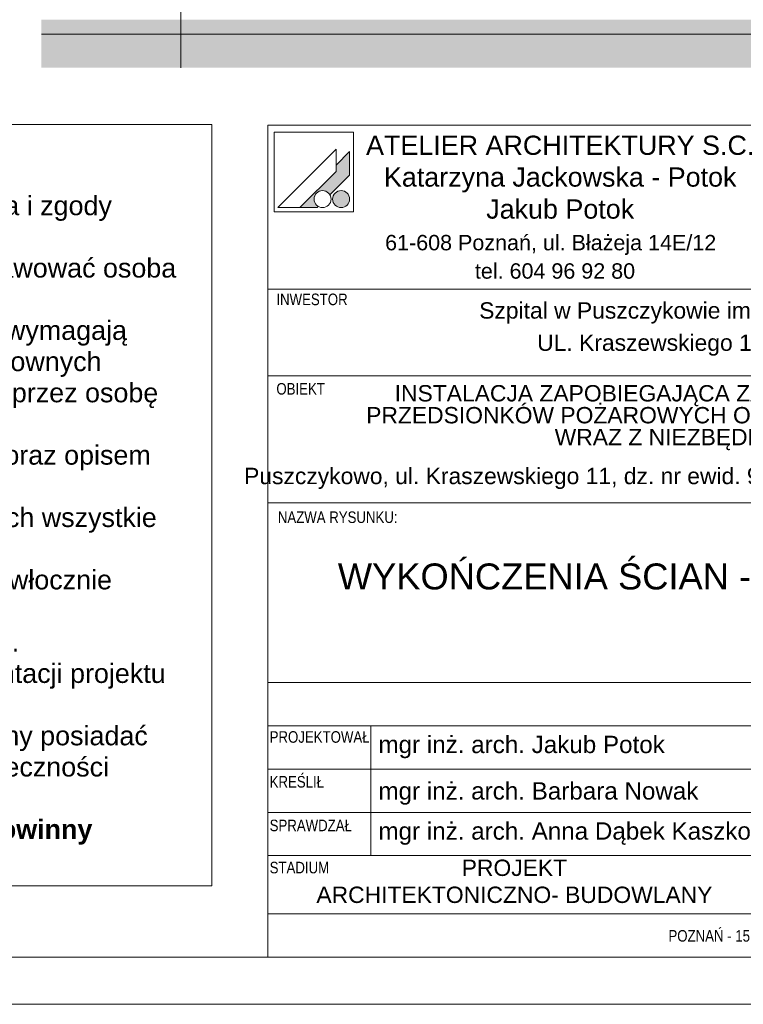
# Paper-space layout 'A-54 WYKOŃCZENIA ŚCIAN - PIĘTRO 9' of a CAD drawing. Header units: millimetres. Extents: x 0 to 420, y 0 to 297.
# Tile 5 of 12: x 289 to 365, y 0 to 102. Entities that reach past the tile are written whole.
import ezdxf
from ezdxf.xclip import XClip

# ---------------------------------------------------------------- set-up
doc = ezdxf.new("R2010")
doc.units = ezdxf.units.MM
doc.header["$MEASUREMENT"] = 0
doc.header["$XCLIPFRAME"] = 0
doc.linetypes.add('DASHDOTX2', pattern=[1000, 500, -250, 0, -250])
for name, color, linetype, lineweight in [('0_Nr_pióra__2', 8, 'Continuous', 13), ('A_Arkusz_Nr_pióra__1', 7, 'Continuous', 20), ('A_ściany_Nr_pióra__1', 7, 'Continuous', 20)]:
    doc.layers.add(name, color=color, linetype=linetype, lineweight=lineweight)
for name, color, linetype, lineweight, true_color in [('0_Nr_pióra__249', 7, 'Continuous', 5, 0x191919), ('A_Arkusz_Nr_pióra__19', 7, 'Continuous', 5, 0x191919), ('A_Arkusz_Nr_pióra__255', 7, 'Continuous', 15, 0x242424), ('A_osie_Nr_pióra__16', 7, 'Continuous', 5, 0x0f0f0f)]:
    doc.layers.add(name, color=color, linetype=linetype, lineweight=lineweight, true_color=true_color)
doc.layers.add('A_podrys', color=7, linetype='Continuous')
doc.layers.add('A_ściany', color=7, linetype='Continuous')
doc.styles.add('STYL_AUTOMATYCZNY_1', font='arial.ttf')
doc.styles.add('STYL_AUTOMATYCZNY_2', font='ARIALN.TTF')

# ---------------------------------------------------------------- blocks, each defined once
blk = doc.blocks.new('Rysunek_2_2', base_point=(-1733.24, -281.69))
at = {"linetype": 'Continuous', "lineweight": 0, "true_color": 0x484848}
blk.add_hatch(color=251, dxfattribs=at).paths.add_polyline_path([(406.63, 273.09), (291.56, 273.09), (291.56, 261.19), (387.63, 261.19), (387.63, 102.38), (291.56, 102.38), (291.56, 97.38), (406.63, 97.38)])
at = {"layer": 'A_ściany', "linetype": 'Continuous', "lineweight": 0, "true_color": 0x000000}
blk.add_hatch(color=18, dxfattribs=at).paths.add_polyline_path([(370.35, 102.38), (291.56, 102.38), (291.56, 100.88), (370.35, 100.88)])
at = {"layer": 'A_osie_Nr_pióra__16', "color": 250, "linetype": 'DASHDOTX2', "lineweight": 5, "true_color": 0x0f0f0f}
blk.add_line((306.06, 246.84), (306.06, 97.38), dxfattribs=at)
at = {"layer": 'A_ściany_Nr_pióra__1', "color": 7, "linetype": 'Continuous', "lineweight": 20, "flags": 128}
blk.add_lwpolyline([(291.56, 100.88), (370.35, 100.88)], dxfattribs=at)
blk = doc.blocks.new('Rysunek_4_4', base_point=(-2047.07, -490.2))
at = {"layer": '0_Nr_pióra__2', "color": 8, "linetype": 'Continuous', "lineweight": 13}
for p, q in [((309.28, 91.49), (214.86, 91.49)), ((214.86, 91.49), (214.86, 12.31)), ((309.28, 12.31), (309.28, 91.49)), ((214.86, 12.31), (309.28, 12.31))]:
    blk.add_line(p, q, dxfattribs=at)
at = {"layer": '0_Nr_pióra__2', "color": 8, "linetype": 'Continuous', "lineweight": 13, "insert": (215.36, 90.54), "char_height": 2, "width": 93.4245, "attachment_point": 1, "line_spacing_factor": 0.972584, "style": 'STYL_AUTOMATYCZNY_1'}
blk.add_mtext('\\A1;{\\pql;\\fArial|b0|i0|c238|p0;\\W1.000000;UWAGI:\\P\\pql;\\fArial|b0|i0|c238|p0;\\W1.000000;\\P\\pql;\\fArial|b0|i0|c238|p0;\\W1.000000;1. Wszystkie zmiany w projekcie wymagają poinformowania i zgody Projektanta.\\P\\pql;\\fArial|b0|i0|c238|p0;\\W1.000000;2. Nadzór autorski nad pracami budowlanymi powinna sprawować osoba posiadająca stosowne uprawnienia budowlane.\\P\\pql;\\fArial|b0|i0|c238|p0;\\W1.000000;3. Zmiany nieistotne w stosunku do projektu budowlanego wymagają poinformowania i zgody Projektanta oraz opracowania stosownych rysunków rewizyjnych, a także wpisu do dziennika budowy przez osobę pełniącą nadzór autorski.\\P\\pql;\\fArial|b0|i0|c238|p0;\\W1.000000;4. Rysunki rozpatrywać łącznie z dokumentacją branżową oraz opisem technicznym.\\P\\pql;\\pt3.76365;\\fArial|b0|i0|c238|p0;\\W1.000000;5. Przed przystąpieniem do wykonywania robót budowlanych wszystkie wymiary należy zweryfikować na budowie.\\P\\pql;\\fArial|b0|i0|c238|p0;\\W1.000000;6. W przypadku stwierdzenia niezgodności lub błędów niezwłocznie powiadomić Projektanta.\\P\\pql;\\fArial|b0|i0|c238|p0;\\W1.000000;7. Rozpatrywać rysunki wyłącznie z najnowszymi rewizjami.\\P\\pql;\\fArial|b0|i0|c238|p0;\\W1.000000;8. Do realizacji przystąpić wyłącznie z kompletem dokumentacji projektu wykonawczego z jego rewizjami i aktualizacjami.\\P\\pql;\\fArial|b0|i0|c238|p0;\\W1.000000;9. Wszystke materiały użyte do wykończenia wnętrz powinny posiadać świadectwo dopuszczenia do stosowania w obiektach użyteczności publicznej, wydane przez PZH.\\P\\pql;\\fArial|b1|i0|c238|p0;\\W1.000000;10.Wszystke materiały użyte do wykończenia wnętrz powinny posiadać atesty świadczące o trudnozapalności}', dxfattribs=at)

psp = doc.layouts.new('A-54 WYKOŃCZENIA ŚCIAN - PIĘTRO 9')

# ---------------------------------------------------------------- hatches: boundary and pattern name
at = {"layer": 'A_Arkusz_Nr_pióra__19', "linetype": 'Continuous', "lineweight": 5, "true_color": 0x191919}
for points in [[(323.6, 88.67), (322.2, 87.26), (322.2, 86.61), (318.43, 82.85), (320.24, 82.85), (320.35, 82.96), (320.22, 83.05), (320.11, 83.16), (320.02, 83.29), (319.96, 83.43), (319.92, 83.58), (319.91, 83.73), (319.92, 83.88), (319.96, 84.03), (320.02, 84.17), (320.11, 84.3), (320.22, 84.4), (320.35, 84.49), (320.49, 84.56), (320.64, 84.6), (320.79, 84.61), (320.94, 84.6), (321.09, 84.56), (321.23, 84.49), (321.36, 84.4), (321.46, 84.3), (321.56, 84.16), (323.6, 86.21), (323.6, 86.51)], [(323.6, 86.21), (323.6, 88.67), (322.2, 87.26), (322.2, 86.61), (318.43, 82.85), (320.24, 82.85), (320.35, 82.96, -1.314777), (321.56, 84.16)], [(322.36, 84.53), (323.02, 82.9, -0.39153), (321.92, 83.36, -0.418968)], [(322.36, 84.53), (323.02, 82.9, 0.455663), (323.49, 84.15, 0.390402)]]:
    psp.add_hatch(color=250, dxfattribs=at).paths.add_polyline_path(points)

# ---------------------------------------------------------------- linework, layer by layer
at = {"layer": '0_Nr_pióra__249', "color": 250, "linetype": 'Continuous', "lineweight": 5, "true_color": 0x191919}
for p, q in [((315.75, 90.68), (315.75, 82.41)), ((324.01, 90.68), (315.75, 90.68)), ((324.01, 90.68), (324.01, 82.41)), ((322.2, 88.91), (316.13, 82.85)), ((322.2, 88.91), (322.2, 86.61)), ((323.6, 88.67), (322.2, 87.26)), ((323.6, 88.67), (323.6, 86.51)), ((322.2, 86.61), (318.43, 82.85)), ((323.6, 86.21), (321.56, 84.16)), ((323.6, 86.51), (323.6, 86.21)), ((320.35, 82.96), (320.24, 82.85)), ((315.75, 82.41), (324.01, 82.41)), ((316.13, 82.85), (320.24, 82.85))]:
    psp.add_line(p, q, dxfattribs=at)
for centre, start, end in [((320.79, 83.73), 0, 180), ((322.72, 83.73), 0, 180), ((320.79, 83.73), 180, 0), ((322.72, 83.73), 180, 0)]:
    psp.add_arc(centre, 0.882, start, end, dxfattribs=at)
at = {"layer": 'A_Arkusz_Nr_pióra__1', "color": 7, "linetype": 'Continuous', "lineweight": 20}
psp.add_line((415.1, 4.9), (29.9, 4.9), dxfattribs=at)
at = {"layer": 'A_Arkusz_Nr_pióra__1', "color": 7, "linetype": 'Continuous', "lineweight": 20, "flags": 128}
psp.add_lwpolyline([(0, 297), (420, 297), (420, 0), (0, 0)], close=True, dxfattribs=at)
at = {"layer": 'A_Arkusz_Nr_pióra__255', "color": 250, "linetype": 'Continuous', "lineweight": 15, "true_color": 0x242424}
for p, q in [((315.1, 91.43), (415.1, 91.43)), ((315.1, 91.43), (315.1, 74.35)), ((315.1, 74.35), (415.1, 74.35)), ((315.1, 74.35), (315.1, 4.9)), ((415.1, 74.35), (315.1, 74.35)), ((315.1, 65.35), (415.1, 65.35)), ((315.1, 52.15), (415.1, 52.15)), ((315.1, 33.46), (415.1, 33.46)), ((315.1, 28.96), (415.1, 28.96)), ((325.8, 15.46), (325.8, 28.96)), ((315.1, 24.46), (415.1, 24.46)), ((315.1, 19.96), (415.1, 19.96)), ((325.8, 19.96), (415.1, 19.96)), ((315.1, 15.46), (414.96, 15.46)), ((329.1, 15.46), (415.1, 15.46)), ((315.1, 9.4), (415.1, 9.4)), ((315.1, 9.4), (415.1, 9.4))]:
    psp.add_line(p, q, dxfattribs=at)

# ---------------------------------------------------------------- block references
at = {"color": 37, "linetype": 'Continuous', "lineweight": 5, "true_color": 0x656532}
ref = psp.add_blockref('Rysunek_4_4', (-2047.07, -490.2), dxfattribs=at)
XClip(ref).set_block_clipping_path([(213.4949432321, 11.0388727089), (310.9118546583, 93.0344340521)])
at = {"layer": 'A_podrys', "color": 37, "linetype": 'Continuous', "lineweight": 5, "true_color": 0x656532}
ref = psp.add_blockref('Rysunek_2_2', (-1733.24, -281.69), dxfattribs=at)
XClip(ref).set_block_clipping_path([(291.5603851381, 97.3820445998), (406.6255953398, 273.0911014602)])

# ---------------------------------------------------------------- texts
at = {"layer": 'A_Arkusz_Nr_pióra__19', "color": 250, "linetype": 'Continuous', "lineweight": 5, "true_color": 0x191919, "attachment_point": 5, "style": 'STYL_AUTOMATYCZNY_1'}
for s, insert, char_height in [('\\A1;{\\pqc;\\fArial|b0|i0|c238|p0;\\W1.000000;ATELIER ARCHITEKTURY S.C.}', (345.49, 89.31), 1.9999), ('\\A1;{\\pqc;\\fArial|b0|i0|c238|p0;\\W1.000000;Katarzyna Jackowska - Potok}', (345.49, 85.72), 1.9999), ('\\A1;{\\pqc;\\fArial|b0|i0|c238|p0;\\W1.000000;Jakub Potok}', (345.49, 82.68), 1.9999), ('\\A1;{\\pqc;\\fArial|b0|i0|c238|p0;\\W1.000000;61-608 Poznań, ul. Błażeja 14E/12}', (344.5, 78.96), 1.5999), ('\\A1;{\\pqc;\\fArial|b0|i0|c238|p0;\\W1.000000;tel. 604 96 92 80}', (344.95, 76.24), 1.5999)]:
    psp.add_mtext(s, dxfattribs=dict(at, insert=insert, char_height=char_height))
at = {"layer": 'A_Arkusz_Nr_pióra__255', "color": 250, "linetype": 'Continuous', "lineweight": 15, "true_color": 0x242424}
for s, insert, char_height, attachment_point, style in [('\\A1;{\\pql;\\fArial Narrow|b0|i0|c238|p0;\\W1.000000;INWESTOR}', (315.99, 73.29), 1.2, 4, 'STYL_AUTOMATYCZNY_2'), ('\\A1;{\\pql;\\fArial|b0|i0|c238|p0;\\W1.000000;Szpital w Puszczykowie im. Prof. S. T. Dąbrowskiego S.A.}', (337.07, 71.89), 1.7, 4, 'STYL_AUTOMATYCZNY_1'), ('\\A1;{\\pqc;\\fArial|b0|i0|c238|p0;\\W1.000000;UL. Kraszewskiego 11, 62-041 Puszczykowo}', (366.79, 68.54), 1.7, 5, 'STYL_AUTOMATYCZNY_1'), ('\\A1;{\\pql;\\fArial Narrow|b0|i0|c238|p0;\\W1.000000;OBIEKT}', (315.99, 63.99), 1.2, 4, 'STYL_AUTOMATYCZNY_2'), ('\\A1;{\\pql;\\fArial Narrow|b0|i0|c238|p0;\\W1.000000;NAZWA RYSUNKU:}', (316.14, 50.64), 1.2, 4, 'STYL_AUTOMATYCZNY_2'), ('\\A1;{\\pqc;\\fArial|b0|i0|c238|p0;\\W1.000000;WYKOŃCZENIA ŚCIAN - PIĘTRO 9}', (352.97, 44.08), 2.7, 5, 'STYL_AUTOMATYCZNY_1'), ('\\A1;{\\pql;\\fArial Narrow|b0|i0|c238|p0;\\W1.000000;PROJEKTOWAŁ}', (315.29, 27.79), 1.2, 4, 'STYL_AUTOMATYCZNY_2'), ('\\A1;{\\pql;\\fArial|b0|i0|c238|p0;\\W1.000000;mgr inż. arch. Jakub Potok}', (326.6, 26.75), 1.7999, 4, 'STYL_AUTOMATYCZNY_1'), ('\\A1;{\\pql;\\fArial Narrow|b0|i0|c238|p0;\\W1.000000;KREŚLIŁ}', (315.29, 23.13), 1.2, 4, 'STYL_AUTOMATYCZNY_2'), ('\\A1;{\\pql;\\fArial|b0|i0|c238|p0;\\W1.000000;mgr inż. arch. Barbara Nowak}', (326.6, 21.92), 1.7999, 4, 'STYL_AUTOMATYCZNY_1'), ('\\A1;{\\pql;\\fArial Narrow|b0|i0|c238|p0;\\W1.000000;SPRAWDZAŁ}', (315.29, 18.59), 1.2, 4, 'STYL_AUTOMATYCZNY_2'), ('\\A1;{\\pql;\\fArial|b0|i0|c238|p0;\\W1.000000;mgr inż. arch. Anna Dąbek Kaszkowiak }', (326.6, 17.75), 1.7999, 4, 'STYL_AUTOMATYCZNY_1'), ('\\A1;{\\pql;\\fArial Narrow|b0|i0|c238|p0;\\W1.000000;STADIUM}', (315.29, 14.21), 1.2, 4, 'STYL_AUTOMATYCZNY_2'), ('\\A1;{\\pql;\\fArial Narrow|b0|i0|c238|p0;\\W1.000000;POZNAŃ - 15 LIPCA 202\\fArial Narrow|b0|i0|c238|p0;\\W1.000000;4}', (356.74, 7.11), 1.19995, 4, 'STYL_AUTOMATYCZNY_2')]:
    psp.add_mtext(s, dxfattribs=dict(at, insert=insert, char_height=char_height, attachment_point=attachment_point, style=style))
at = {"layer": 'A_Arkusz_Nr_pióra__255', "color": 250, "linetype": 'Continuous', "lineweight": 15, "true_color": 0x242424, "char_height": 1.7, "attachment_point": 5, "style": 'STYL_AUTOMATYCZNY_1'}
for s, insert, width, line_spacing_factor in [('\\A1;{\\pqc;\\fArial|b0|i0|c238|p0;\\W1.000000;INSTALACJA ZAPOBIEGAJĄCA ZADYMIENIU KLATEK SCHODOWYCH I PRZEDSIONKÓW POŻAROWYCH ORAZ WIND ŁĄCZNIE Z PRZEDSIONKAMI, WRAZ Z NIEZBĘDNYMI PRZEBUDOWAMI}', (368.07, 61), 92.1354, 0.804067), ('\\A1;{\\pqc;\\fArial|b0|i0|c238|p0;\\W1.000000;Puszczykowo, ul. Kraszewskiego 11, dz. nr ewid. 950/5; Obręb 0003, Niwka w gminie Puszczykowo}', (365.1, 54.68), 100.0009, 0.930913)]:
    psp.add_mtext(s, dxfattribs=dict(at, insert=insert, width=width, line_spacing_factor=line_spacing_factor))
at = {"layer": 'A_Arkusz_Nr_pióra__255', "color": 250, "linetype": 'Continuous', "lineweight": 15, "true_color": 0x242424, "insert": (340.73, 12.78), "char_height": 1.7, "attachment_point": 5, "line_spacing_factor": 0.99104, "style": 'STYL_AUTOMATYCZNY_1'}
psp.add_mtext('\\A1;{\\pqc;\\fArial|b0|i0|c238|p0;\\W1.000000;PROJEKT \\P\\pqc;\\fArial|b0|i0|c238|p0;\\W1.000000;ARCHITEKTONICZNO- BUDOWLANY}', dxfattribs=at)

doc.saveas('drawing.dxf')
